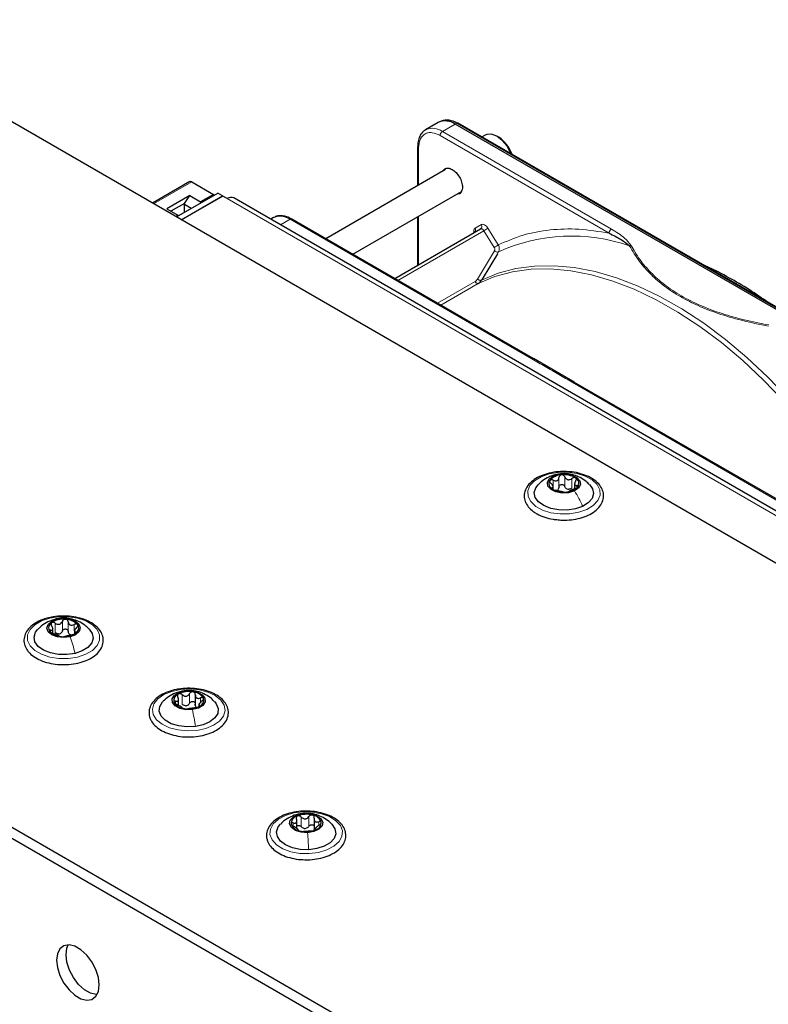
# Paper-space layout 'Blatt4' of a CAD drawing. Header units: millimetres. Extents: x 5 to 418, y 2 to 292.
# Tile 82 of 86: x 276 to 298, y 227 to 256. Entities that reach past the tile are written whole.
import ezdxf

# ---------------------------------------------------------------- set-up
doc = ezdxf.new("R2010")
doc.units = ezdxf.units.MM

psp = doc.layouts.new('Blatt4')

# ---------------------------------------------------------------- linework, layer by layer
at = {"color": 7, "linetype": 'Continuous', "lineweight": 25}
for p, q in [((315.744, 229.623), (270.206, 255.912)), ((288.149, 252.86), (287.773, 252.642)), ((288.235, 252.9), (288.181, 252.876)), ((304.219, 243.821), (288.649, 252.81)), ((304.297, 243.847), (288.727, 252.836)), ((287.773, 252.642), (287.79, 252.652)), ((289.542, 252.485), (289.439, 252.425)), ((289.948, 252.417), (289.892, 252.45)), ((287.536, 252.144), (287.536, 250.98)), ((287.536, 252.142), (287.536, 252.144)), ((288.363, 251.457), (284.805, 249.404)), ((242.219, 251.112), (296.242, 219.926)), ((280.766, 251.099), (279.655, 250.457)), ((280.816, 251.094), (281.464, 250.72)), ((241.936, 250.949), (295.959, 219.762)), ((280.36, 250.05), (281.59, 250.76)), ((281.732, 250.678), (281.59, 250.76)), ((285.605, 248.942), (288.838, 250.808)), ((280.762, 250.686), (280.079, 250.292)), ((280.598, 250.454), (280.198, 250.223)), ((280.502, 249.968), (281.732, 250.678)), ((281.746, 250.67), (280.516, 249.96)), ((280.598, 250.454), (280.762, 250.686)), ((280.598, 250.421), (280.598, 250.454)), ((280.762, 250.686), (281.083, 250.5)), ((281.464, 250.72), (281.083, 250.5)), ((281.083, 250.5), (281.083, 250.467)), ((281.464, 250.72), (281.464, 250.687)), ((281.732, 250.678), (281.732, 250.662)), ((281.873, 250.597), (281.746, 250.67)), ((317.57, 230.125), (282.073, 250.617)), ((280.079, 250.292), (280.4, 250.106)), ((280.801, 250.304), (280.598, 250.421)), ((280.598, 250.187), (280.598, 250.421)), ((280.4, 250.106), (280.332, 250.066)), ((280.4, 250.106), (280.4, 250.073)), ((283.247, 250.03), (283.168, 249.984)), ((290.985, 245.836), (283.797, 249.985)), ((287.536, 250.057), (287.536, 248.614)), ((286.854, 248.22), (289.409, 249.695)), ((289.908, 248.959), (289.456, 248.205)), ((292.188, 245.142), (290.977, 245.84)), ((299.368, 240.997), (292.18, 245.146)), ((291.568, 241.966), (291.568, 242.03)), ((292.204, 242.117), (292.204, 241.979)), ((276.688, 237.678), (276.688, 237.814)), ((277.329, 237.743), (277.329, 237.658)), ((280.923, 235.851), (280.923, 235.536)), ((280.425, 235.539), (280.425, 235.744)), ((281.031, 235.581), (281.031, 235.502)), ((283.942, 231.884), (283.942, 232.131)), ((284.458, 232.172), (284.458, 231.856)), ((284.471, 231.82), (284.459, 231.859)), ((284.499, 231.895), (284.499, 231.837))]:
    psp.add_line(p, q, dxfattribs=at)
at = {"color": 7, "linetype": 'Continuous', "lineweight": 18}
for p, q in [((288.273, 252.593), (288.649, 252.81)), ((288.649, 252.81), (288.701, 252.835)), ((288.701, 252.835), (304.271, 243.846)), ((293.299, 249.691), (288.273, 252.593)), ((293.229, 249.569), (288.202, 252.47)), ((287.565, 252.103), (287.565, 250.997)), ((280.816, 251.094), (279.684, 250.44)), ((317.37, 230.105), (281.873, 250.597)), ((283.461, 249.815), (283.747, 249.98)), ((283.747, 249.98), (290.934, 245.831)), ((287.565, 250.073), (287.565, 248.631)), ((289.506, 249.642), (286.949, 248.166)), ((289.245, 249.716), (289.43, 249.823)), ((289.814, 249.144), (289.506, 249.642)), ((289.624, 249.716), (289.932, 249.219)), ((289.316, 248.201), (289.82, 249.042)), ((289.94, 249.012), (289.908, 248.959)), ((288.128, 247.485), (289.243, 248.129)), ((289.456, 248.205), (289.436, 248.171)), ((289.339, 248.075), (288.223, 247.431)), ((292.131, 245.141), (299.318, 240.992)), ((291.739, 242.026), (291.739, 242.312)), ((291.912, 242.042), (291.912, 242.328)), ((292.126, 241.995), (292.126, 242.281)), ((291.535, 241.968), (291.535, 242.004)), ((291.562, 242.036), (291.562, 242.229)), ((292.273, 242.008), (292.273, 242.072)), ((276.759, 237.696), (276.759, 237.982)), ((276.766, 238.093), (276.818, 238.1)), ((276.97, 237.747), (276.97, 238.033)), ((277.144, 237.734), (277.144, 238.02)), ((277.326, 237.748), (277.326, 237.94)), ((276.623, 237.731), (276.623, 237.771)), ((277.364, 237.678), (277.364, 237.715)), ((280.532, 235.571), (280.532, 235.857)), ((280.592, 235.965), (280.617, 235.968)), ((280.756, 235.601), (280.756, 235.886)), ((280.337, 235.584), (280.337, 235.662)), ((281.051, 235.51), (281.051, 235.535)), ((281.079, 235.626), (281.079, 235.76)), ((284.17, 232.324), (284.179, 232.325)), ((283.834, 231.952), (283.834, 232.044)), ((284.075, 231.936), (284.075, 232.221)), ((284.303, 231.947), (284.303, 232.233)), ((284.593, 231.983), (284.593, 232.081)), ((284.51, 231.845), (284.51, 231.861))]:
    psp.add_line(p, q, dxfattribs=at)
at = {"color": 7, "linetype": 'Continuous', "lineweight": 25, "flags": 128}
for points in [[(290.321, 251.915), (290.307, 251.95), (290.197, 252.152), (290.054, 252.325), (289.893, 252.449), (289.732, 252.511), (289.589, 252.505), (289.542, 252.485)], [(292.198, 241.909), (292.027, 241.857), (291.835, 241.847), (291.65, 241.88), (291.502, 241.951), (291.411, 242.049), (291.394, 242.16), (291.451, 242.267), (291.574, 242.353)], [(291.574, 242.353), (291.745, 242.405), (291.937, 242.415), (292.122, 242.382), (292.27, 242.311), (292.36, 242.212), (292.378, 242.101), (292.321, 241.995), (292.198, 241.909)], [(292.441, 241.451), (292.226, 241.377), (291.983, 241.34), (291.733, 241.345), (291.495, 241.39), (291.289, 241.472), (291.131, 241.584), (291.034, 241.718), (291.006, 241.861), (291.05, 242.004), (291.119, 242.095)], [(292.65, 242.098), (292.738, 241.973), (292.765, 241.829), (292.722, 241.687), (292.611, 241.557), (292.441, 241.451)], [(277.199, 237.573), (277.01, 237.551), (276.82, 237.572), (276.659, 237.634), (276.551, 237.727), (276.513, 237.836), (276.551, 237.945), (276.658, 238.038), (276.818, 238.1)], [(276.818, 238.1), (277.007, 238.122), (277.197, 238.101), (277.358, 238.039), (277.465, 237.947), (277.503, 237.837), (277.466, 237.728), (277.359, 237.635), (277.199, 237.573)], [(277.347, 237.082), (277.105, 237.046), (276.854, 237.051), (276.616, 237.096), (276.41, 237.178), (276.253, 237.291), (276.156, 237.424), (276.129, 237.568), (276.173, 237.71), (276.244, 237.802)], [(277.771, 237.804), (277.86, 237.678), (277.888, 237.534), (277.844, 237.392), (277.732, 237.262), (277.562, 237.156), (277.347, 237.082)], [(280.839, 235.411), (280.645, 235.408), (280.465, 235.447), (280.324, 235.524), (280.245, 235.626), (280.24, 235.737), (280.308, 235.841), (280.441, 235.922), (280.617, 235.968)], [(280.617, 235.968), (280.81, 235.971), (280.991, 235.932), (281.131, 235.855), (281.21, 235.753), (281.216, 235.642), (281.147, 235.538), (281.015, 235.457), (280.839, 235.411)], [(280.925, 234.909), (280.675, 234.897), (280.43, 234.926), (280.209, 234.994), (280.029, 235.095), (279.907, 235.221), (279.851, 235.362), (279.866, 235.506), (279.951, 235.642), (279.964, 235.656)], [(281.493, 235.655), (281.549, 235.587), (281.605, 235.446), (281.59, 235.301), (281.505, 235.165), (281.357, 235.049), (281.158, 234.961), (280.925, 234.909)], [(284.263, 231.755), (284.071, 231.768), (283.902, 231.822), (283.781, 231.909), (283.728, 232.016), (283.749, 232.127), (283.842, 232.224), (283.993, 232.294), (284.179, 232.325)], [(284.179, 232.325), (284.371, 232.312), (284.54, 232.259), (284.66, 232.172), (284.714, 232.064), (284.693, 231.954), (284.599, 231.856), (284.448, 231.786), (284.263, 231.755)], [(284.296, 231.248), (284.046, 231.257), (283.81, 231.305), (283.607, 231.39), (283.454, 231.505), (283.364, 231.64), (283.342, 231.784), (283.392, 231.925), (283.457, 232.007)], [(284.987, 232.004), (284.987, 232.004), (285.078, 231.869), (285.099, 231.725), (285.049, 231.583), (284.932, 231.455), (284.758, 231.352), (284.54, 231.281), (284.296, 231.248)], [(278.069, 227.232), (278.043, 227.454), (277.968, 227.688), (277.849, 227.914), (277.697, 228.115), (277.523, 228.275), (277.342, 228.379), (277.168, 228.42), (277.016, 228.395), (276.897, 228.306), (276.822, 228.159), (276.796, 227.967), (276.822, 227.745), (276.897, 227.511), (277.016, 227.285), (277.168, 227.084), (277.342, 226.924), (277.523, 226.82), (277.697, 226.778), (277.849, 226.803), (277.968, 226.893), (278.043, 227.04), (278.069, 227.232)], [(278.001, 226.941), (277.98, 226.942), (277.806, 226.983), (277.625, 227.088), (277.451, 227.247), (277.299, 227.448), (277.18, 227.674), (277.105, 227.908), (277.079, 228.13), (277.105, 228.322), (277.147, 228.421)]]:
    psp.add_lwpolyline(points, dxfattribs=at)
at = {"color": 7, "linetype": 'Continuous', "lineweight": 18, "flags": 128}
for points in [[(289.506, 249.642), (289.495, 249.657), (289.483, 249.671), (289.47, 249.683), (289.457, 249.691), (289.444, 249.697), (289.431, 249.7), (289.419, 249.699), (289.409, 249.695)], [(300.607, 241.698), (300.105, 242.465), (299.572, 243.204), (299.013, 243.909), (298.429, 244.577), (297.824, 245.204), (297.203, 245.785), (296.569, 246.318), (295.926, 246.798), (295.277, 247.224), (294.626, 247.592), (293.978, 247.9), (293.337, 248.147), (292.706, 248.331), (292.088, 248.451), (291.489, 248.505), (290.911, 248.495), (290.357, 248.419), (289.832, 248.279), (289.339, 248.075)], [(289.436, 248.171), (289.931, 248.376), (290.458, 248.517), (291.013, 248.593), (291.592, 248.603), (292.194, 248.548), (292.813, 248.429), (293.446, 248.244), (294.09, 247.997), (294.74, 247.687), (295.392, 247.318), (296.043, 246.891), (296.689, 246.409), (297.325, 245.875), (297.948, 245.292), (298.554, 244.663), (299.14, 243.993), (299.701, 243.285), (300.235, 242.544), (300.739, 241.774)], [(291.205, 242.329), (291.445, 242.414), (291.716, 242.461), (291.997, 242.465), (292.272, 242.428), (292.52, 242.35), (292.724, 242.238), (292.872, 242.099), (292.952, 241.943), (292.96, 241.781), (292.895, 241.622), (292.76, 241.479), (292.567, 241.361), (292.326, 241.276), (292.056, 241.229), (291.774, 241.225), (291.5, 241.263), (291.252, 241.34), (291.047, 241.452), (290.9, 241.591), (290.819, 241.747), (290.812, 241.909), (290.877, 242.068), (291.011, 242.211), (291.205, 242.329)], [(276.593, 238.126), (276.865, 238.169), (277.147, 238.169), (277.419, 238.127), (277.664, 238.046), (277.864, 237.932), (278.005, 237.791), (278.079, 237.634), (278.079, 237.471), (278.007, 237.314), (277.867, 237.172), (277.668, 237.057), (277.424, 236.975), (277.152, 236.933), (276.87, 236.933), (276.597, 236.974), (276.353, 237.055), (276.153, 237.17), (276.012, 237.311), (275.938, 237.468), (275.937, 237.631), (276.01, 237.788), (276.15, 237.929), (276.349, 238.045), (276.593, 238.126)], [(280.486, 236.011), (280.767, 236.027), (281.045, 236), (281.301, 235.932), (281.518, 235.828), (281.682, 235.696), (281.78, 235.543), (281.807, 235.381), (281.76, 235.221), (281.643, 235.073), (281.463, 234.947), (281.234, 234.853), (280.97, 234.796), (280.689, 234.781), (280.411, 234.808), (280.154, 234.875), (279.937, 234.979), (279.774, 235.112), (279.675, 235.264), (279.648, 235.426), (279.695, 235.587), (279.812, 235.735), (279.992, 235.86), (280.222, 235.955), (280.486, 236.011)], [(284.129, 232.376), (284.411, 232.368), (284.679, 232.319), (284.917, 232.231), (285.107, 232.111), (285.237, 231.966), (285.297, 231.807), (285.284, 231.645), (285.199, 231.49), (285.047, 231.353), (284.838, 231.243), (284.588, 231.168), (284.313, 231.133), (284.031, 231.141), (283.762, 231.19), (283.525, 231.278), (283.335, 231.398), (283.205, 231.542), (283.145, 231.701), (283.158, 231.864), (283.243, 232.019), (283.395, 232.156), (283.603, 232.266), (283.854, 232.341), (284.129, 232.376)]]:
    psp.add_lwpolyline(points, dxfattribs=at)
at = {"color": 7, "linetype": 'Continuous', "lineweight": 25}
for centre, radius, start, end in [((288.356, 252.401), 0.503, 54.3824, 114.3071), ((288.404, 252.414), 0.514, 54.844, 109.1737), ((288.715, 252.811), 0.0279, 64.1059, 120.3461), ((289.444, 251.621), 0.942, 17.3593, 57.6418), ((280.787, 251.053), 0.0503, 54.3824, 114.3071), ((281.99, 250.433), 0.201, 65.6929, 125.6176), ((291.823, 241.916), 0.472, 90.9797, 139.2502), ((291.893, 241.744), 0.648, 58.1613, 96.9453), ((292.152, 242.134), 0.182, 328.3161, 62.62), ((291.62, 242.128), 0.182, 148.3161, 242.62), ((291.878, 242.518), 0.648, 238.1613, 276.9453), ((291.949, 242.346), 0.472, 270.9797, 319.2502), ((292.053, 242.194), 0.237, 250.3106, 264.7961), ((291.608, 242.087), 0.171, 286.0993, 304.1306), ((276.739, 237.839), 0.178, 119.6383, 215.1305), ((276.998, 237.464), 0.634, 83.846, 123.2267), ((277.064, 237.605), 0.49, 42.6923, 89.7353), ((277.278, 237.834), 0.178, 299.6383, 35.1305), ((276.953, 238.069), 0.49, 222.6923, 269.7353), ((276.829, 237.891), 0.232, 276.183, 290.8897), ((277.019, 238.209), 0.634, 263.846, 303.2267), ((277.278, 237.805), 0.178, 237.4296, 254.998), ((280.488, 235.685), 0.206, 108.8232, 195.1756), ((280.728, 235.247), 0.703, 79.2077, 115.8986), ((280.831, 235.549), 0.39, 30.656, 85.7082), ((280.625, 235.83), 0.39, 210.656, 265.7082), ((280.621, 235.784), 0.257, 270.6978, 284.4084), ((280.968, 235.694), 0.206, 288.8232, 15.1756), ((280.727, 236.132), 0.703, 259.2077, 295.8986), ((284.222, 231.567), 0.734, 75.0072, 110.6298), ((284.018, 232.014), 0.246, 102.8763, 178.9442), ((284.073, 232.119), 0.317, 198.5104, 262.2191), ((284.369, 231.962), 0.317, 18.5104, 82.2191), ((284.423, 232.067), 0.246, 282.8763, 358.9442), ((284.22, 232.514), 0.734, 255.0072, 290.6298), ((284.18, 232.152), 0.269, 266.1606, 279.4764)]:
    psp.add_arc(centre, radius, start, end, dxfattribs=at)
at = {"color": 7, "linetype": 'Continuous', "lineweight": 18}
for centre, radius, start, end in [((287.977, 252.176), 0.511, 54.6299, 111.5164), ((288.355, 252.463), 0.154, 122.6055, 177.3945), ((287.587, 252.149), 0.0509, 187.749, 245.4439), ((289.169, 249.663), 0.0926, 307.8335, 35.0766), ((289.354, 249.77), 0.0922, 306.3512, 35.1851), ((288.583, 251.241), 1.846, 299.9888, 304.3156), ((293.382, 249.562), 0.154, 122.6055, 177.3945), ((292.116, 244.211), 5.271, 70.957, 114.3749)]:
    psp.add_arc(centre, radius, start, end, dxfattribs=at)
at = {"color": 7, "linetype": 'Continuous', "lineweight": 25}
for points, knots in [([(287.795, 252.648), (287.766, 252.633), (287.691, 252.595), (287.608, 252.484), (287.554, 252.338), (287.533, 252.221), (287.538, 252.153), (287.539, 252.143)], [0, 0, 0, 0, 0.178353, 0.449155, 0.712576, 0.95398, 1, 1, 1, 1]), ([(288.287, 251.414), (288.305, 251.44), (288.342, 251.496), (288.444, 251.514), (288.523, 251.48), (288.562, 251.462)], [0, 0, 0, 0, 0.314168, 0.657084, 1, 1, 1, 1]), ([(288.562, 251.462), (288.602, 251.434), (288.682, 251.377), (288.783, 251.238), (288.851, 251.083), (288.875, 250.931), (288.85, 250.808), (288.786, 250.728), (288.719, 250.723), (288.687, 250.721)], [0, 0, 0, 0, 0.144573, 0.289146, 0.433719, 0.578293, 0.722866, 0.867439, 1, 1, 1, 1]), ([(283.797, 249.982), (283.77, 249.998), (283.699, 250.04), (283.58, 250.077), (283.444, 250.09), (283.333, 250.077), (283.28, 250.042), (283.264, 250.032)], [0, 0, 0, 0, 0.145773, 0.38604, 0.633582, 0.892952, 1, 1, 1, 1]), ([(289.234, 249.598), (289.234, 249.598), (289.234, 249.597), (289.228, 249.59), (289.225, 249.589), (289.224, 249.589)], [0, 0, 0, 0, 0.337931, 0.908636, 1, 1, 1, 1]), ([(293.229, 249.569), (293.354, 249.508), (293.582, 249.398), (293.757, 249.257), (293.836, 249.194)], [0, 0, 0, 0, 0.546487, 1, 1, 1, 1]), ([(297.958, 247.506), (297.773, 247.636), (297.386, 247.906), (296.795, 248.249), (296.342, 248.489), (296.094, 248.591), (296.046, 248.61)], [0, 0, 0, 0, 0.292559, 0.608996, 0.925533, 1, 1, 1, 1]), ([(289.339, 248.075), (289.358, 248.088), (289.396, 248.113), (289.423, 248.152), (289.436, 248.171)], [0, 0, 0, 0, 0.495823, 1, 1, 1, 1]), ([(292.021, 242.48), (291.942, 242.484), (291.772, 242.491), (291.513, 242.457), (291.262, 242.388), (291.044, 242.283), (290.869, 242.148), (290.75, 241.988), (290.697, 241.81), (290.713, 241.634), (290.792, 241.472), (290.894, 241.36), (290.969, 241.304), (290.99, 241.289)], [0, 0, 0, 0, 0.0862817, 0.1856009, 0.2852102, 0.3854069, 0.4863936, 0.587428, 0.6856853, 0.779446, 0.8715443, 0.9655718, 1, 1, 1, 1]), ([(291.439, 242.323), (291.372, 242.287), (291.255, 242.226), (291.164, 242.132), (291.125, 242.093)], [0, 0, 0, 0, 0.580484, 1, 1, 1, 1]), ([(292.641, 242.099), (292.61, 242.13), (292.531, 242.212), (292.373, 242.309), (292.178, 242.389), (291.96, 242.429), (291.729, 242.42), (291.552, 242.373), (291.46, 242.332), (291.439, 242.323)], [0, 0, 0, 0, 0.1007495, 0.2622574, 0.4208479, 0.5839266, 0.7674223, 0.9486557, 1, 1, 1, 1]), ([(291.562, 242.229), (291.582, 242.22), (291.613, 242.208), (291.654, 242.208), (291.682, 242.215), (291.706, 242.232), (291.73, 242.263), (291.736, 242.292), (291.739, 242.312)], [0, 0, 0, 0, 0.249168, 0.374303, 0.498903, 0.623987, 0.749746, 1, 1, 1, 1]), ([(291.68, 241.056), (291.732, 241.049), (291.874, 241.033), (292.111, 241.048), (292.374, 241.096), (292.612, 241.182), (292.813, 241.3), (292.964, 241.448), (293.055, 241.618), (293.076, 241.797), (293.03, 241.968), (292.927, 242.122), (292.771, 242.255), (292.567, 242.365), (292.325, 242.441), (292.136, 242.479), (292.033, 242.48), (292.021, 242.48)], [0, 0, 0, 0, 0.042893, 0.116634, 0.190507, 0.26469, 0.339399, 0.414652, 0.489109, 0.560561, 0.62935, 0.698063, 0.769173, 0.842509, 0.916511, 0.990371, 1, 1, 1, 1]), ([(291.815, 242.387), (291.805, 242.385), (291.784, 242.381), (291.76, 242.363), (291.744, 242.34), (291.741, 242.321), (291.739, 242.312)], [0, 0, 0, 0, 0.250033, 0.499632, 0.749228, 1, 1, 1, 1]), ([(291.912, 242.328), (291.908, 242.337), (291.899, 242.354), (291.876, 242.374), (291.847, 242.387), (291.825, 242.387), (291.815, 242.387)], [0, 0, 0, 0, 0.249815, 0.499908, 0.75012, 1, 1, 1, 1]), ([(291.912, 242.328), (291.922, 242.31), (291.937, 242.282), (291.971, 242.257), (292.001, 242.245), (292.034, 242.243), (292.078, 242.25), (292.107, 242.269), (292.126, 242.281)], [0, 0, 0, 0, 0.249199, 0.374336, 0.49893, 0.624007, 0.749759, 1, 1, 1, 1]), ([(292.235, 242.295), (292.228, 242.299), (292.213, 242.306), (292.183, 242.306), (292.153, 242.298), (292.135, 242.287), (292.126, 242.281)], [0, 0, 0, 0, 0.249991, 0.499611, 0.749127, 1, 1, 1, 1]), ([(292.237, 242.202), (292.242, 242.211), (292.252, 242.228), (292.257, 242.254), (292.253, 242.278), (292.241, 242.289), (292.235, 242.295)], [0, 0, 0, 0, 0.249852, 0.499902, 0.750115, 1, 1, 1, 1]), ([(291.466, 242.224), (291.463, 242.217), (291.457, 242.205), (291.463, 242.181), (291.477, 242.156), (291.492, 242.142), (291.499, 242.134)], [0, 0, 0, 0, 0.249857, 0.499466, 0.749011, 1, 1, 1, 1]), ([(291.562, 242.229), (291.552, 242.233), (291.533, 242.241), (291.505, 242.244), (291.48, 242.239), (291.47, 242.229), (291.466, 242.224)], [0, 0, 0, 0, 0.249807, 0.500055, 0.750309, 1, 1, 1, 1]), ([(291.535, 242.004), (291.546, 242.006), (291.562, 242.009), (291.569, 242.024), (291.567, 242.041), (291.558, 242.063), (291.538, 242.095), (291.515, 242.118), (291.499, 242.134)], [0, 0, 0, 0, 0.249201, 0.374338, 0.498932, 0.624008, 0.74976, 1, 1, 1, 1]), ([(291.535, 242.004), (291.53, 242.003), (291.52, 242.001), (291.515, 241.993), (291.519, 241.981), (291.531, 241.972), (291.537, 241.967)], [0, 0, 0, 0, 0.249852, 0.499902, 0.750115, 1, 1, 1, 1]), ([(291.537, 241.967), (291.544, 241.962), (291.559, 241.953), (291.589, 241.941), (291.619, 241.931), (291.637, 241.927), (291.645, 241.925)], [0, 0, 0, 0, 0.249991, 0.499611, 0.749127, 1, 1, 1, 1]), ([(291.739, 242.026), (291.737, 242.011), (291.733, 241.98), (291.713, 241.957), (291.704, 241.946)], [0, 0, 0, 0, 0.50155, 1, 1, 1, 1]), ([(291.739, 242.026), (291.741, 242.036), (291.744, 242.054), (291.76, 242.078), (291.784, 242.095), (291.814, 242.103), (291.847, 242.101), (291.876, 242.089), (291.899, 242.068), (291.908, 242.051), (291.912, 242.042)], [0, 0, 0, 0, 0.125193, 0.249438, 0.374279, 0.499024, 0.623869, 0.749369, 0.87443, 1, 1, 1, 1]), ([(291.974, 241.971), (291.96, 241.98), (291.933, 241.999), (291.919, 242.028), (291.912, 242.042)], [0, 0, 0, 0, 0.498457, 1, 1, 1, 1]), ([(292.126, 241.995), (292.112, 241.985), (292.083, 241.966), (292.049, 241.961), (292.032, 241.958)], [0, 0, 0, 0, 0.501552, 1, 1, 1, 1]), ([(292.21, 241.977), (292.19, 241.97), (292.159, 241.958), (292.118, 241.939), (292.09, 241.926), (292.066, 241.915), (292.041, 241.903), (292.036, 241.897), (292.032, 241.894)], [0, 0, 0, 0, 0.2491679, 0.3743031, 0.4989033, 0.6239875, 0.7497462, 1, 1, 1, 1]), ([(292.237, 242.202), (292.226, 242.184), (292.21, 242.157), (292.203, 242.122), (292.205, 242.1), (292.214, 242.084), (292.234, 242.07), (292.257, 242.071), (292.273, 242.072)], [0, 0, 0, 0, 0.249201, 0.374338, 0.498932, 0.624008, 0.74976, 1, 1, 1, 1]), ([(292.21, 241.977), (292.22, 241.981), (292.239, 241.988), (292.267, 242.003), (292.292, 242.021), (292.301, 242.032), (292.306, 242.038)], [0, 0, 0, 0, 0.249807, 0.500055, 0.750309, 1, 1, 1, 1]), ([(292.306, 242.038), (292.309, 242.044), (292.314, 242.055), (292.309, 242.066), (292.295, 242.073), (292.28, 242.072), (292.273, 242.072)], [0, 0, 0, 0, 0.249857, 0.499466, 0.749011, 1, 1, 1, 1]), ([(291.859, 241.878), (291.85, 241.88), (291.835, 241.884), (291.801, 241.89), (291.771, 241.897), (291.738, 241.904), (291.694, 241.915), (291.665, 241.921), (291.645, 241.925)], [0, 0, 0, 0, 0.249199, 0.374336, 0.49893, 0.624007, 0.749759, 1, 1, 1, 1]), ([(291.859, 241.878), (291.864, 241.877), (291.873, 241.875), (291.896, 241.873), (291.925, 241.872), (291.946, 241.874), (291.957, 241.874)], [0, 0, 0, 0, 0.249815, 0.499908, 0.75012, 1, 1, 1, 1]), ([(291.957, 241.874), (291.967, 241.876), (291.988, 241.878), (292.012, 241.883), (292.028, 241.889), (292.031, 241.892), (292.032, 241.894)], [0, 0, 0, 0, 0.250033, 0.499632, 0.749228, 1, 1, 1, 1]), ([(290.99, 241.289), (291.023, 241.267), (291.118, 241.204), (291.31, 241.125), (291.514, 241.068), (291.642, 241.058), (291.68, 241.056)], [0, 0, 0, 0, 0.18036, 0.519453, 0.858398, 1, 1, 1, 1]), ([(276.929, 236.749), (277.009, 236.748), (277.18, 236.745), (277.436, 236.788), (277.681, 236.864), (277.892, 236.975), (278.056, 237.116), (278.162, 237.282), (278.2, 237.461), (278.169, 237.635), (278.079, 237.792), (277.935, 237.931), (277.742, 238.047), (277.508, 238.133), (277.245, 238.185), (276.972, 238.197), (276.749, 238.183), (276.63, 238.152), (276.595, 238.143)], [0, 0, 0, 0, 0.057677, 0.123796, 0.190144, 0.256923, 0.324222, 0.391248, 0.45599, 0.517933, 0.579253, 0.642336, 0.707659, 0.773922, 0.840104, 0.906153, 0.972213, 1, 1, 1, 1]), ([(276.595, 238.143), (276.545, 238.132), (276.408, 238.103), (276.215, 238.016), (276.028, 237.889), (275.899, 237.738), (275.829, 237.571), (275.823, 237.399), (275.869, 237.263), (275.916, 237.192), (275.931, 237.171)], [0, 0, 0, 0, 0.085561, 0.233747, 0.383071, 0.533028, 0.665282, 0.805908, 0.942729, 1, 1, 1, 1]), ([(276.765, 238.1), (276.689, 238.076), (276.539, 238.028), (276.365, 237.921), (276.281, 237.833), (276.251, 237.8)], [0, 0, 0, 0, 0.393057, 0.78095, 1, 1, 1, 1]), ([(276.623, 237.771), (276.638, 237.77), (276.661, 237.77), (276.68, 237.784), (276.688, 237.8), (276.689, 237.822), (276.681, 237.857), (276.664, 237.884), (276.653, 237.902)], [0, 0, 0, 0, 0.249201, 0.374338, 0.498932, 0.624008, 0.74976, 1, 1, 1, 1]), ([(276.651, 237.994), (276.645, 237.989), (276.634, 237.977), (276.631, 237.953), (276.637, 237.927), (276.647, 237.91), (276.653, 237.902)], [0, 0, 0, 0, 0.249857, 0.499466, 0.749011, 1, 1, 1, 1]), ([(276.759, 237.982), (276.75, 237.988), (276.732, 237.999), (276.702, 238.007), (276.672, 238.006), (276.658, 237.998), (276.651, 237.994)], [0, 0, 0, 0, 0.249807, 0.500055, 0.750309, 1, 1, 1, 1]), ([(276.759, 237.982), (276.778, 237.97), (276.807, 237.953), (276.851, 237.946), (276.884, 237.948), (276.913, 237.961), (276.947, 237.986), (276.961, 238.014), (276.97, 238.033)], [0, 0, 0, 0, 0.249168, 0.374303, 0.498903, 0.623987, 0.749746, 1, 1, 1, 1]), ([(277.764, 237.807), (277.722, 237.847), (277.63, 237.936), (277.457, 238.034), (277.258, 238.106), (277.038, 238.137), (276.87, 238.124), (276.779, 238.103), (276.765, 238.1)], [0, 0, 0, 0, 0.160005, 0.352394, 0.542596, 0.741032, 0.960297, 1, 1, 1, 1]), ([(277.066, 238.094), (277.055, 238.094), (277.034, 238.093), (277.005, 238.08), (276.983, 238.059), (276.974, 238.042), (276.97, 238.033)], [0, 0, 0, 0, 0.250033, 0.499632, 0.749228, 1, 1, 1, 1]), ([(277.144, 238.02), (277.142, 238.029), (277.139, 238.048), (277.122, 238.071), (277.097, 238.089), (277.076, 238.092), (277.066, 238.094)], [0, 0, 0, 0, 0.249815, 0.499908, 0.75012, 1, 1, 1, 1]), ([(277.144, 238.02), (277.148, 238.001), (277.155, 237.971), (277.18, 237.941), (277.204, 237.925), (277.233, 237.917), (277.275, 237.918), (277.306, 237.931), (277.326, 237.94)], [0, 0, 0, 0, 0.249199, 0.374336, 0.49893, 0.624007, 0.749759, 1, 1, 1, 1]), ([(277.424, 237.937), (277.419, 237.942), (277.408, 237.951), (277.383, 237.956), (277.354, 237.953), (277.336, 237.944), (277.326, 237.94)], [0, 0, 0, 0, 0.249991, 0.499611, 0.749127, 1, 1, 1, 1]), ([(277.393, 237.847), (277.401, 237.854), (277.415, 237.869), (277.428, 237.894), (277.433, 237.918), (277.427, 237.93), (277.424, 237.937)], [0, 0, 0, 0, 0.2498519, 0.4999015, 0.7501147, 1, 1, 1, 1]), ([(276.623, 237.771), (276.616, 237.771), (276.602, 237.771), (276.589, 237.765), (276.584, 237.753), (276.59, 237.742), (276.593, 237.737)], [0, 0, 0, 0, 0.2498519, 0.4999015, 0.7501147, 1, 1, 1, 1]), ([(276.593, 237.737), (276.598, 237.731), (276.608, 237.719), (276.634, 237.702), (276.662, 237.688), (276.681, 237.681), (276.691, 237.677)], [0, 0, 0, 0, 0.2499907, 0.4996106, 0.7491271, 1, 1, 1, 1]), ([(276.873, 237.597), (276.869, 237.601), (276.862, 237.606), (276.837, 237.617), (276.813, 237.628), (276.784, 237.641), (276.742, 237.659), (276.711, 237.67), (276.691, 237.677)], [0, 0, 0, 0, 0.249199, 0.374336, 0.49893, 0.624007, 0.749759, 1, 1, 1, 1]), ([(276.854, 237.661), (276.837, 237.663), (276.803, 237.668), (276.774, 237.687), (276.759, 237.696)], [0, 0, 0, 0, 0.498459, 1, 1, 1, 1]), ([(276.873, 237.597), (276.875, 237.596), (276.878, 237.593), (276.895, 237.587), (276.92, 237.582), (276.94, 237.58), (276.951, 237.579)], [0, 0, 0, 0, 0.249815, 0.499908, 0.75012, 1, 1, 1, 1]), ([(276.97, 237.747), (276.964, 237.733), (276.951, 237.704), (276.924, 237.684), (276.911, 237.675)], [0, 0, 0, 0, 0.50155, 1, 1, 1, 1]), ([(276.951, 237.579), (276.961, 237.578), (276.983, 237.577), (277.011, 237.578), (277.034, 237.581), (277.042, 237.583), (277.046, 237.584)], [0, 0, 0, 0, 0.250033, 0.499632, 0.749228, 1, 1, 1, 1]), ([(276.97, 237.747), (276.974, 237.756), (276.983, 237.774), (277.005, 237.794), (277.034, 237.807), (277.066, 237.81), (277.097, 237.803), (277.121, 237.786), (277.139, 237.762), (277.142, 237.744), (277.144, 237.734)], [0, 0, 0, 0, 0.125193, 0.249438, 0.374279, 0.499024, 0.623869, 0.749369, 0.87443, 1, 1, 1, 1]), ([(277.258, 237.635), (277.238, 237.631), (277.209, 237.624), (277.165, 237.613), (277.133, 237.604), (277.103, 237.598), (277.069, 237.59), (277.056, 237.587), (277.046, 237.584)], [0, 0, 0, 0, 0.249168, 0.374303, 0.498903, 0.623987, 0.749746, 1, 1, 1, 1]), ([(277.182, 237.655), (277.172, 237.666), (277.152, 237.689), (277.147, 237.719), (277.144, 237.734)], [0, 0, 0, 0, 0.498457, 1, 1, 1, 1]), ([(277.258, 237.635), (277.267, 237.637), (277.285, 237.641), (277.315, 237.651), (277.344, 237.664), (277.359, 237.674), (277.366, 237.679)], [0, 0, 0, 0, 0.249807, 0.500055, 0.750309, 1, 1, 1, 1]), ([(277.393, 237.847), (277.378, 237.831), (277.355, 237.807), (277.337, 237.774), (277.329, 237.753), (277.328, 237.736), (277.336, 237.72), (277.353, 237.717), (277.364, 237.715)], [0, 0, 0, 0, 0.249201, 0.374338, 0.498932, 0.624008, 0.74976, 1, 1, 1, 1]), ([(277.366, 237.679), (277.372, 237.684), (277.383, 237.693), (277.386, 237.705), (277.38, 237.713), (277.369, 237.715), (277.364, 237.715)], [0, 0, 0, 0, 0.249857, 0.499466, 0.749011, 1, 1, 1, 1]), ([(275.931, 237.171), (275.953, 237.143), (276.016, 237.064), (276.162, 236.953), (276.376, 236.848), (276.624, 236.78), (276.815, 236.747), (276.918, 236.749), (276.929, 236.749)], [0, 0, 0, 0, 0.116196, 0.327348, 0.541899, 0.757588, 0.9728, 1, 1, 1, 1]), ([(280.491, 236.026), (280.447, 236.022), (280.313, 236.008), (280.107, 235.946), (279.887, 235.843), (279.712, 235.708), (279.592, 235.548), (279.539, 235.37), (279.55, 235.233), (279.576, 235.162), (279.582, 235.145)], [0, 0, 0, 0, 0.07214, 0.220818, 0.37037, 0.5211, 0.671926, 0.818647, 0.958647, 1, 1, 1, 1]), ([(280.591, 235.973), (280.503, 235.954), (280.339, 235.919), (280.128, 235.805), (280.02, 235.705), (279.97, 235.658)], [0, 0, 0, 0, 0.379485, 0.707276, 1, 1, 1, 1]), ([(280.421, 235.88), (280.414, 235.875), (280.4, 235.865), (280.392, 235.841), (280.392, 235.814), (280.4, 235.797), (280.404, 235.788)], [0, 0, 0, 0, 0.249857, 0.499466, 0.749011, 1, 1, 1, 1]), ([(280.532, 235.857), (280.524, 235.863), (280.508, 235.876), (280.477, 235.887), (280.447, 235.889), (280.43, 235.883), (280.421, 235.88)], [0, 0, 0, 0, 0.249807, 0.500055, 0.750309, 1, 1, 1, 1]), ([(280.684, 234.6), (280.773, 234.601), (280.953, 234.603), (281.214, 234.655), (281.452, 234.74), (281.653, 234.858), (281.805, 235.005), (281.896, 235.175), (281.918, 235.354), (281.873, 235.525), (281.77, 235.679), (281.615, 235.813), (281.411, 235.922), (281.169, 236.001), (280.903, 236.043), (280.671, 236.052), (280.537, 236.033), (280.491, 236.026)], [0, 0, 0, 0, 0.067918, 0.137794, 0.207963, 0.278628, 0.349809, 0.420255, 0.487872, 0.552952, 0.617938, 0.68518, 0.75454, 0.824541, 0.894408, 0.964162, 1, 1, 1, 1]), ([(280.532, 235.857), (280.551, 235.843), (280.578, 235.823), (280.622, 235.811), (280.655, 235.811), (280.687, 235.82), (280.725, 235.842), (280.744, 235.869), (280.756, 235.886)], [0, 0, 0, 0, 0.2491679, 0.3743031, 0.4989033, 0.6239875, 0.7497462, 1, 1, 1, 1]), ([(281.485, 235.654), (281.459, 235.683), (281.383, 235.763), (281.23, 235.86), (281.037, 235.942), (280.821, 235.988), (280.671, 235.978), (280.591, 235.973)], [0, 0, 0, 0, 0.119405, 0.334002, 0.544209, 0.75923, 1, 1, 1, 1]), ([(280.86, 235.938), (280.849, 235.939), (280.829, 235.94), (280.798, 235.929), (280.772, 235.911), (280.761, 235.895), (280.756, 235.886)], [0, 0, 0, 0, 0.250033, 0.499632, 0.749228, 1, 1, 1, 1]), ([(280.923, 235.857), (280.923, 235.866), (280.923, 235.885), (280.91, 235.91), (280.889, 235.929), (280.87, 235.935), (280.86, 235.938)], [0, 0, 0, 0, 0.249815, 0.499908, 0.75012, 1, 1, 1, 1]), ([(280.923, 235.857), (280.924, 235.837), (280.925, 235.807), (280.944, 235.775), (280.964, 235.756), (280.99, 235.746), (281.028, 235.743), (281.059, 235.753), (281.079, 235.76)], [0, 0, 0, 0, 0.249199, 0.374336, 0.49893, 0.624007, 0.749759, 1, 1, 1, 1]), ([(280.337, 235.662), (280.329, 235.663), (280.313, 235.665), (280.295, 235.659), (280.285, 235.648), (280.288, 235.637), (280.289, 235.631)], [0, 0, 0, 0, 0.249852, 0.499902, 0.750115, 1, 1, 1, 1]), ([(280.289, 235.631), (280.293, 235.625), (280.299, 235.613), (280.321, 235.593), (280.348, 235.576), (280.367, 235.567), (280.376, 235.563)], [0, 0, 0, 0, 0.249991, 0.499611, 0.749127, 1, 1, 1, 1]), ([(280.337, 235.662), (280.354, 235.66), (280.38, 235.657), (280.405, 235.669), (280.419, 235.684), (280.425, 235.706), (280.425, 235.741), (280.413, 235.769), (280.404, 235.788)], [0, 0, 0, 0, 0.249201, 0.3743378, 0.4989316, 0.6240084, 0.74976, 1, 1, 1, 1]), ([(280.532, 235.466), (280.532, 235.47), (280.53, 235.475), (280.512, 235.489), (280.492, 235.502), (280.466, 235.518), (280.427, 235.539), (280.397, 235.554), (280.376, 235.563)], [0, 0, 0, 0, 0.249199, 0.374336, 0.49893, 0.624007, 0.749759, 1, 1, 1, 1]), ([(280.624, 235.527), (280.607, 235.531), (280.573, 235.538), (280.546, 235.56), (280.532, 235.571)], [0, 0, 0, 0, 0.498459, 1, 1, 1, 1]), ([(280.756, 235.601), (280.747, 235.587), (280.729, 235.559), (280.7, 235.543), (280.685, 235.535)], [0, 0, 0, 0, 0.50155, 1, 1, 1, 1]), ([(280.756, 235.601), (280.761, 235.609), (280.772, 235.625), (280.798, 235.644), (280.828, 235.654), (280.86, 235.654), (280.889, 235.643), (280.91, 235.624), (280.922, 235.599), (280.923, 235.58), (280.923, 235.571)], [0, 0, 0, 0, 0.125193, 0.249438, 0.374279, 0.499024, 0.623869, 0.749369, 0.87443, 1, 1, 1, 1]), ([(280.946, 235.488), (280.938, 235.501), (280.923, 235.525), (280.923, 235.556), (280.923, 235.571)], [0, 0, 0, 0, 0.498457, 1, 1, 1, 1]), ([(281.118, 235.661), (281.101, 235.647), (281.075, 235.625), (281.05, 235.595), (281.036, 235.575), (281.03, 235.558), (281.031, 235.542), (281.043, 235.538), (281.051, 235.535)], [0, 0, 0, 0, 0.249201, 0.374338, 0.498932, 0.624008, 0.74976, 1, 1, 1, 1]), ([(281.034, 235.499), (281.041, 235.503), (281.055, 235.512), (281.064, 235.523), (281.063, 235.532), (281.055, 235.534), (281.051, 235.535)], [0, 0, 0, 0, 0.249857, 0.499466, 0.749011, 1, 1, 1, 1]), ([(281.166, 235.748), (281.163, 235.753), (281.156, 235.764), (281.134, 235.771), (281.108, 235.77), (281.089, 235.763), (281.079, 235.76)], [0, 0, 0, 0, 0.249991, 0.499611, 0.749127, 1, 1, 1, 1]), ([(281.118, 235.661), (281.127, 235.668), (281.143, 235.681), (281.16, 235.705), (281.17, 235.728), (281.168, 235.741), (281.166, 235.748)], [0, 0, 0, 0, 0.249852, 0.499902, 0.750115, 1, 1, 1, 1]), ([(280.532, 235.466), (280.533, 235.465), (280.533, 235.461), (280.545, 235.454), (280.566, 235.447), (280.586, 235.443), (280.596, 235.441)], [0, 0, 0, 0, 0.249815, 0.499908, 0.75012, 1, 1, 1, 1]), ([(280.596, 235.441), (280.606, 235.44), (280.627, 235.436), (280.657, 235.435), (280.683, 235.435), (280.694, 235.436), (280.7, 235.437)], [0, 0, 0, 0, 0.250033, 0.499632, 0.749228, 1, 1, 1, 1]), ([(280.923, 235.466), (280.905, 235.464), (280.878, 235.46), (280.834, 235.452), (280.8, 235.448), (280.768, 235.444), (280.73, 235.44), (280.712, 235.438), (280.7, 235.437)], [0, 0, 0, 0, 0.249168, 0.374303, 0.498903, 0.623987, 0.749746, 1, 1, 1, 1]), ([(280.923, 235.466), (280.931, 235.467), (280.948, 235.47), (280.978, 235.477), (281.009, 235.487), (281.026, 235.495), (281.034, 235.499)], [0, 0, 0, 0, 0.249807, 0.500055, 0.750309, 1, 1, 1, 1]), ([(279.582, 235.145), (279.597, 235.114), (279.637, 235.029), (279.749, 234.903), (279.927, 234.779), (280.149, 234.681), (280.404, 234.622), (280.588, 234.595), (280.681, 234.599), (280.684, 234.6)], [0, 0, 0, 0, 0.098948, 0.272059, 0.449878, 0.631564, 0.813598, 0.995222, 1, 1, 1, 1]), ([(284.145, 232.391), (284.116, 232.391), (283.995, 232.391), (283.789, 232.352), (283.545, 232.277), (283.335, 232.165), (283.171, 232.023), (283.067, 231.858), (283.035, 231.712), (283.043, 231.629), (283.046, 231.605)], [0, 0, 0, 0, 0.047497, 0.19605, 0.345125, 0.495173, 0.646389, 0.796934, 0.942287, 1, 1, 1, 1]), ([(284.17, 232.331), (284.087, 232.321), (283.926, 232.302), (283.706, 232.204), (283.551, 232.105), (283.482, 232.027), (283.466, 232.008)], [0, 0, 0, 0, 0.314237, 0.608318, 0.904396, 1, 1, 1, 1]), ([(284.245, 230.95), (284.251, 230.95), (284.347, 230.945), (284.535, 230.971), (284.791, 231.029), (285.018, 231.127), (285.204, 231.255), (285.332, 231.406), (285.401, 231.574), (285.406, 231.746), (285.346, 231.914), (285.231, 232.063), (285.064, 232.192), (284.85, 232.295), (284.601, 232.364), (284.36, 232.399), (284.207, 232.393), (284.145, 232.391)], [0, 0, 0, 0, 0.0046238, 0.0787959, 0.1531501, 0.2278932, 0.3032124, 0.3788341, 0.4454937, 0.5163601, 0.5853577, 0.6548375, 0.7269564, 0.80098, 0.8753708, 0.9495966, 1, 1, 1, 1]), ([(284.985, 232.005), (284.983, 232.007), (284.937, 232.065), (284.818, 232.151), (284.635, 232.254), (284.416, 232.325), (284.258, 232.329), (284.17, 232.331)], [0, 0, 0, 0, 0.008461, 0.247066, 0.477923, 0.707809, 1, 1, 1, 1]), ([(283.834, 232.044), (283.825, 232.046), (283.808, 232.049), (283.787, 232.045), (283.773, 232.035), (283.773, 232.024), (283.772, 232.018)], [0, 0, 0, 0, 0.249852, 0.499902, 0.750115, 1, 1, 1, 1]), ([(283.772, 232.018), (283.774, 232.012), (283.778, 231.999), (283.797, 231.978), (283.821, 231.958), (283.84, 231.948), (283.849, 231.943)], [0, 0, 0, 0, 0.249991, 0.499611, 0.749127, 1, 1, 1, 1]), ([(283.834, 232.044), (283.853, 232.041), (283.881, 232.036), (283.911, 232.045), (283.928, 232.059), (283.939, 232.08), (283.945, 232.115), (283.937, 232.144), (283.931, 232.164)], [0, 0, 0, 0, 0.249201, 0.374338, 0.498932, 0.624008, 0.74976, 1, 1, 1, 1]), ([(283.964, 232.253), (283.956, 232.249), (283.939, 232.24), (283.927, 232.217), (283.923, 232.191), (283.929, 232.173), (283.931, 232.164)], [0, 0, 0, 0, 0.249857, 0.499466, 0.749011, 1, 1, 1, 1]), ([(284.075, 232.221), (284.067, 232.229), (284.052, 232.243), (284.023, 232.256), (283.991, 232.261), (283.973, 232.256), (283.964, 232.253)], [0, 0, 0, 0, 0.249807, 0.500055, 0.750309, 1, 1, 1, 1]), ([(284.075, 232.221), (284.092, 232.206), (284.116, 232.184), (284.159, 232.169), (284.193, 232.166), (284.226, 232.172), (284.267, 232.191), (284.289, 232.216), (284.303, 232.233)], [0, 0, 0, 0, 0.2491679, 0.3743031, 0.4989033, 0.6239875, 0.7497462, 1, 1, 1, 1]), ([(284.412, 232.275), (284.402, 232.277), (284.382, 232.28), (284.351, 232.272), (284.323, 232.256), (284.31, 232.24), (284.303, 232.233)], [0, 0, 0, 0, 0.250033, 0.499632, 0.749228, 1, 1, 1, 1]), ([(284.462, 232.19), (284.463, 232.199), (284.465, 232.218), (284.457, 232.243), (284.439, 232.265), (284.421, 232.272), (284.412, 232.275)], [0, 0, 0, 0, 0.249815, 0.499908, 0.75012, 1, 1, 1, 1]), ([(284.462, 232.19), (284.46, 232.17), (284.457, 232.14), (284.47, 232.107), (284.486, 232.087), (284.508, 232.075), (284.543, 232.068), (284.573, 232.076), (284.593, 232.081)], [0, 0, 0, 0, 0.249199, 0.374336, 0.49893, 0.624007, 0.749759, 1, 1, 1, 1]), ([(284.669, 232.062), (284.667, 232.068), (284.663, 232.079), (284.645, 232.087), (284.62, 232.089), (284.602, 232.084), (284.593, 232.081)], [0, 0, 0, 0, 0.249991, 0.499611, 0.749127, 1, 1, 1, 1]), ([(284.608, 231.98), (284.616, 231.986), (284.634, 231.998), (284.655, 232.02), (284.669, 232.043), (284.669, 232.056), (284.669, 232.062)], [0, 0, 0, 0, 0.249852, 0.499902, 0.750115, 1, 1, 1, 1]), ([(283.98, 231.835), (283.982, 231.838), (283.985, 231.844), (283.972, 231.859), (283.956, 231.873), (283.934, 231.891), (283.899, 231.915), (283.869, 231.932), (283.849, 231.943)], [0, 0, 0, 0, 0.249199, 0.374336, 0.49893, 0.624007, 0.749759, 1, 1, 1, 1]), ([(283.942, 231.953), (283.949, 231.959), (283.962, 231.969), (283.992, 231.975), (284.023, 231.97), (284.052, 231.957), (284.067, 231.943), (284.075, 231.936)], [0, 0, 0, 0, 0.191814, 0.393214, 0.595676, 0.797429, 1, 1, 1, 1]), ([(283.98, 231.835), (283.979, 231.833), (283.977, 231.83), (283.985, 231.822), (284.003, 231.813), (284.021, 231.808), (284.03, 231.805)], [0, 0, 0, 0, 0.249815, 0.499908, 0.75012, 1, 1, 1, 1]), ([(284.03, 231.805), (284.04, 231.802), (284.06, 231.798), (284.091, 231.793), (284.119, 231.791), (284.132, 231.792), (284.138, 231.792)], [0, 0, 0, 0, 0.250033, 0.499632, 0.749228, 1, 1, 1, 1]), ([(284.162, 231.884), (284.145, 231.889), (284.112, 231.9), (284.087, 231.924), (284.075, 231.936)], [0, 0, 0, 0, 0.498459, 1, 1, 1, 1]), ([(284.367, 231.803), (284.35, 231.802), (284.325, 231.8), (284.282, 231.796), (284.249, 231.794), (284.215, 231.793), (284.174, 231.793), (284.153, 231.792), (284.138, 231.792)], [0, 0, 0, 0, 0.249168, 0.374303, 0.498903, 0.623987, 0.749746, 1, 1, 1, 1]), ([(284.303, 231.947), (284.293, 231.934), (284.272, 231.908), (284.24, 231.894), (284.224, 231.887)], [0, 0, 0, 0, 0.50155, 1, 1, 1, 1]), ([(284.303, 231.947), (284.31, 231.955), (284.323, 231.97), (284.351, 231.986), (284.381, 231.994), (284.413, 231.991), (284.438, 231.978), (284.454, 231.962), (284.458, 231.95), (284.458, 231.946)], [0, 0, 0, 0, 0.156006, 0.31083, 0.466397, 0.621845, 0.777415, 0.933804, 1, 1, 1, 1]), ([(284.367, 231.803), (284.374, 231.803), (284.39, 231.805), (284.419, 231.809), (284.45, 231.817), (284.469, 231.824), (284.478, 231.827)], [0, 0, 0, 0, 0.249807, 0.500055, 0.750309, 1, 1, 1, 1]), ([(284.478, 231.827), (284.486, 231.831), (284.502, 231.838), (284.515, 231.848), (284.518, 231.856), (284.513, 231.859), (284.51, 231.861)], [0, 0, 0, 0, 0.249857, 0.499466, 0.749011, 1, 1, 1, 1]), ([(284.608, 231.98), (284.589, 231.968), (284.561, 231.948), (284.531, 231.92), (284.513, 231.901), (284.502, 231.885), (284.497, 231.869), (284.505, 231.864), (284.51, 231.861)], [0, 0, 0, 0, 0.249201, 0.3743378, 0.4989316, 0.6240084, 0.74976, 1, 1, 1, 1]), ([(283.046, 231.605), (283.053, 231.572), (283.072, 231.483), (283.153, 231.347), (283.297, 231.209), (283.491, 231.093), (283.726, 231.008), (283.983, 230.956), (284.16, 230.952), (284.245, 230.95)], [0, 0, 0, 0, 0.086075, 0.232512, 0.382559, 0.537917, 0.695449, 0.852774, 1, 1, 1, 1])]:
    psp.add_open_spline(points, degree=3, knots=knots, dxfattribs=at)
at = {"color": 7, "linetype": 'Continuous', "lineweight": 18}
for points, knots in [([(288.202, 252.47), (288.122, 252.507), (287.999, 252.563), (287.85, 252.557), (287.749, 252.521), (287.666, 252.45), (287.587, 252.325), (287.574, 252.19), (287.565, 252.103)], [0, 0, 0, 0, 0.239457, 0.368361, 0.5, 0.631639, 0.760543, 1, 1, 1, 1]), ([(283.747, 249.98), (283.654, 250.023), (283.466, 250.109), (283.32, 250.056), (283.247, 250.03)], [0, 0, 0, 0, 0.500051, 1, 1, 1, 1]), ([(283.797, 249.985), (283.79, 249.988), (283.775, 249.993), (283.757, 249.985), (283.747, 249.98)], [0, 0, 0, 0, 0.499672, 1, 1, 1, 1]), ([(289.208, 249.594), (289.206, 249.606), (289.2, 249.641), (289.212, 249.687), (289.234, 249.706), (289.245, 249.716)], [0, 0, 0, 0, 0.205862, 0.617587, 1, 1, 1, 1]), ([(289.43, 249.823), (289.443, 249.827), (289.471, 249.837), (289.526, 249.819), (289.581, 249.777), (289.61, 249.736), (289.624, 249.716)], [0, 0, 0, 0, 0.2407727, 0.5, 0.7592273, 1, 1, 1, 1]), ([(289.932, 249.219), (290.173, 249.324), (290.657, 249.536), (291.466, 249.683), (292.321, 249.713), (292.927, 249.616), (293.229, 249.569)], [0, 0, 0, 0, 0.2492569, 0.5, 0.7507431, 1, 1, 1, 1]), ([(293.88, 249.211), (293.821, 249.282), (293.675, 249.46), (293.44, 249.604), (293.299, 249.691)], [0, 0, 0, 0, 0.3981898, 1, 1, 1, 1]), ([(289.82, 249.042), (289.824, 249.05), (289.831, 249.064), (289.832, 249.091), (289.828, 249.119), (289.819, 249.136), (289.814, 249.144)], [0, 0, 0, 0, 0.247321, 0.497654, 0.748719, 1, 1, 1, 1]), ([(289.94, 249.012), (289.947, 249.025), (289.96, 249.052), (289.966, 249.103), (289.96, 249.161), (289.942, 249.199), (289.932, 249.219)], [0, 0, 0, 0, 0.216924, 0.455917, 0.716953, 1, 1, 1, 1]), ([(293.836, 249.194), (293.842, 249.197), (293.856, 249.205), (293.872, 249.209), (293.88, 249.211)], [0, 0, 0, 0, 0.483164, 1, 1, 1, 1]), ([(293.836, 249.194), (293.929, 249.037), (294.106, 248.739), (294.464, 248.334), (294.873, 247.983), (295.34, 247.676), (295.873, 247.406), (296.482, 247.17), (297.183, 246.963), (297.699, 246.861), (297.971, 246.807)], [0, 0, 0, 0, 0.1410377, 0.2683475, 0.3855262, 0.5002837, 0.6150981, 0.7323438, 0.8593359, 1, 1, 1, 1]), ([(297.984, 246.841), (297.737, 246.889), (297.257, 246.982), (296.574, 247.175), (295.942, 247.412), (295.365, 247.699), (294.868, 248.031), (294.459, 248.396), (294.123, 248.791), (293.962, 249.068), (293.88, 249.211)], [0, 0, 0, 0, 0.12858, 0.250087, 0.37511, 0.500001, 0.624892, 0.749914, 0.87141, 1, 1, 1, 1]), ([(290.934, 245.831), (290.943, 245.835), (290.962, 245.843), (290.979, 245.842), (290.984, 245.836), (290.984, 245.836)], [0, 0, 0, 0, 0.499615, 0.99923, 1, 1, 1, 1]), ([(290.934, 245.831), (291.065, 245.756), (291.265, 245.641), (291.533, 245.486), (291.801, 245.332), (292, 245.216), (292.131, 245.141)], [0, 0, 0, 0, 0.327983, 0.500008, 0.672268, 1, 1, 1, 1]), ([(292.18, 245.146), (292.173, 245.148), (292.159, 245.154), (292.14, 245.145), (292.131, 245.141)], [0, 0, 0, 0, 0.498802, 1, 1, 1, 1]), ([(291.439, 242.323), (291.44, 242.323), (291.476, 242.351), (291.525, 242.352), (291.574, 242.353)], [0, 0, 0, 0, 0.003867, 1, 1, 1, 1])]:
    psp.add_open_spline(points, degree=3, knots=knots, dxfattribs=at)
for points in [[(289.932, 249.219), (289.925, 249.214), (289.91, 249.204), (289.878, 249.183), (289.844, 249.162), (289.824, 249.15), (289.814, 249.144)], [(289.82, 249.042), (289.83, 249.035), (289.851, 249.021), (289.885, 249.008), (289.918, 249.004), (289.933, 249.01), (289.94, 249.012)], [(289.243, 248.129), (289.258, 248.139), (289.286, 248.158), (289.306, 248.187), (289.316, 248.201)], [(289.339, 248.075), (289.332, 248.073), (289.318, 248.069), (289.291, 248.079), (289.265, 248.099), (289.251, 248.119), (289.243, 248.129)], [(289.436, 248.171), (289.428, 248.168), (289.413, 248.163), (289.381, 248.167), (289.347, 248.18), (289.326, 248.194), (289.316, 248.201)], [(292.441, 241.451), (292.406, 241.532), (292.338, 241.693), (292.245, 241.837), (292.198, 241.909)], [(277.347, 237.082), (277.326, 237.167), (277.285, 237.338), (277.227, 237.495), (277.199, 237.573)], [(280.925, 234.909), (280.913, 234.996), (280.888, 235.17), (280.855, 235.331), (280.839, 235.411)], [(284.296, 231.248), (284.291, 231.336), (284.282, 231.512), (284.269, 231.674), (284.263, 231.755)]]:
    psp.add_open_spline(points, degree=3, dxfattribs=at)

doc.saveas('drawing.dxf')
